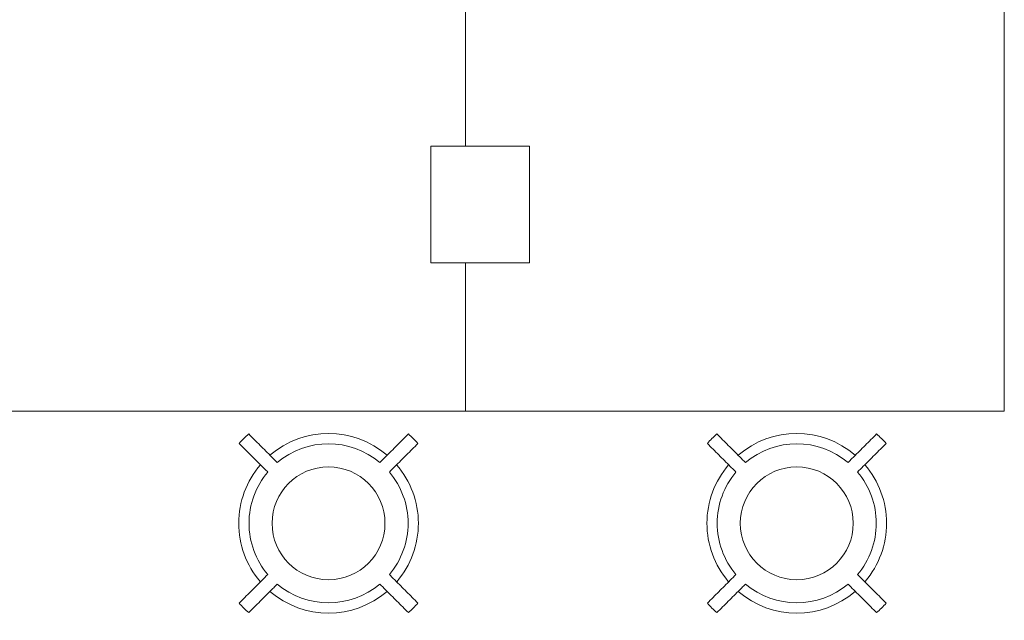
# Model space of a CAD drawing. Header units: millimetres. Extents: x -281 to 121694, y -16481 to 65128.
# Tile 7 of 256: x 13505 to 15697, y 13224 to 14562. Entities that reach past the tile are written whole.
import ezdxf

# ---------------------------------------------------------------- set-up
doc = ezdxf.new("R2010")
doc.units = ezdxf.units.MM
doc.linetypes.add('NLRS_Dash-0_6mm_Space-0_6mm_cpz', pattern=[1.2, 0.6, -0.6])
for name, color, linetype, lineweight in [('A--L$01A__Algemeen', 7, 'Continuous', 5), ('A--L82__LosseGebruikersInvent', 1, 'Continuous', 5), ('A--L8__LosseInventaris', 1, 'Continuous', 5)]:
    doc.layers.add(name, color=color, linetype=linetype, lineweight=lineweight)

# ---------------------------------------------------------------- blocks, each defined once
blk = doc.blocks.new('NLRS_82_FU_UN_lab en spoel tafels_gen_kad - labtafel zonder onderkast dxbxh 900x1500x950-V272-L_80_ 13')
at = {"layer": 'A--L$01A__Algemeen'}
for p, q in [((750, 262.7), (-750, 262.7)), ((-750, 262.7), (-750, -6.9)), ((750, -46.9), (750, 262.7)), ((750, -637.3), (750, -306.9)), ((-750, -346.9), (-750, -637.3)), ((-750, -637.3), (750, -637.3))]:
    blk.add_line(p, q, dxfattribs=at)
blk = doc.blocks.new('NLRS_82_FU_UN_lab en spoel tafels_gen_kad - labtafel zonder onderkast dxbxh 900x1200x950-V273-L_80_ 13')
at = {"layer": 'A--L$01A__Algemeen'}
for p, q in [((-600, 262.7), (-600, -46.9)), ((600, -637.3), (600, 262.7)), ((-600, -306.9), (-600, -637.3)), ((-600, -637.3), (600, -637.3))]:
    blk.add_line(p, q, dxfattribs=at)
blk = doc.blocks.new('NLRS_82_FU_LB_kruk za_emeco_cpz - NLRS_82_FU_LB_kruk za_emeco_cpz_776 hoog-V370-L_80_ 13')
at = {"layer": 'A--L82__LosseGebruikersInvent'}
for radius, start, end in [(266.9, 131.7779, 138.2221), (200, 49.3282, 130.6718), (266.9, 41.7779, 48.2221), (177.1, 49.8587, 130.1413), (200, 139.3153, 180), (177.1, 139.8587, 180), (125.7, 360, 180), (177.1, 360, 40.1413), (200, 360, 40.6847), (200, 180, 220.3199), (125.7, 180, 360), (177.1, 319.8587, 360), (200, 319.6801, 360), (177.1, 180, 220.1413), (200, 229.3282, 310.6718), (177.1, 229.8587, 310.1413), (266.9, 221.7779, 228.2221), (266.9, 311.7779, 318.2221)]:
    blk.add_arc((0, 0), radius, start, end, dxfattribs=at)
for points, knots in [([(-114.2, 135.4), (-118.4, 139.6), (-131.2, 152.4), (-152.4, 173.6), (-169.3, 190.5), (-177.8, 199)], [-1, -1, -1, -1, -0.8, -0.4, 0, 0, 0, 0]), ([(177.8, 199), (173.6, 194.8), (160.8, 182.1), (143.9, 165.1), (129, 150.2), (120.5, 141.8), (116.3, 137.5), (114.2, 135.4)], [-1, -1, -1, -1, -0.8, -0.4, -0.2, -0.1, 0, 0, 0, 0]), ([(-199, 177.8), (-194.8, 173.6), (-182.1, 160.8), (-165.1, 143.9), (-150.2, 129), (-141.8, 120.5), (-137.5, 116.3), (-135.4, 114.2)], [-1, -1, -1, -1, -0.8, -0.4, -0.2, -0.1, 0, 0, 0, 0]), ([(135.4, 114.2), (139.6, 118.4), (152.4, 131.2), (173.6, 152.4), (190.5, 169.3), (199, 177.8)], [-1, -1, -1, -1, -0.8, -0.4, 0, 0, 0, 0]), ([(-135.4, -114.2), (-139.6, -118.4), (-152.4, -131.2), (-173.6, -152.4), (-190.5, -169.3), (-199, -177.8)], [-1, -1, -1, -1, -0.8, -0.4, 0, 0, 0, 0]), ([(199, -177.8), (194.8, -173.6), (182.1, -160.8), (165.1, -143.9), (150.2, -129), (141.8, -120.5), (137.5, -116.3), (135.4, -114.2)], [-1, -1, -1, -1, -0.8, -0.4, -0.2, -0.1, 0, 0, 0, 0]), ([(-177.8, -199), (-173.6, -194.8), (-160.8, -182.1), (-143.9, -165.1), (-129, -150.2), (-120.5, -141.8), (-116.3, -137.5), (-114.2, -135.4)], [-1, -1, -1, -1, -0.8, -0.4, -0.2, -0.1, 0, 0, 0, 0]), ([(114.2, -135.4), (118.4, -139.6), (131.2, -152.4), (152.4, -173.6), (169.3, -190.5), (177.8, -199)], [-1, -1, -1, -1, -0.8, -0.4, 0, 0, 0, 0])]:
    blk.add_open_spline(points, degree=3, knots=knots, dxfattribs=at)
blk = doc.blocks.new('NLRS_82_SE_LB_laboratorium apparaat space reservation_gen_cpz - lab apparaat_tafelniveau-57700857-L_80_ 13')
at = {"layer": 'A--L8__LosseInventaris'}
for p, q in [((110, 130), (-110, 130)), ((-110, 130), (-110, -130)), ((110, -130), (110, 130)), ((-110, -130), (110, -130))]:
    blk.add_line(p, q, dxfattribs=at)
at = {"layer": 'A--L8__LosseInventaris', "linetype": 'NLRS_Dash-0_6mm_Space-0_6mm_cpz'}
for p, q in [((-110, 130), (110, 130)), ((-110, 130), (-110, -130)), ((110, 130), (110, -130)), ((-110, -130), (110, -130))]:
    blk.add_line(p, q, dxfattribs=at)

msp = doc.modelspace()

# ---------------------------------------------------------------- block references
at = {"layer": 'A--L82__LosseGebruikersInvent'}
for name, p in [('NLRS_82_FU_UN_lab en spoel tafels_gen_kad - labtafel zonder onderkast dxbxh 900x1500x950-V272-L_80_ 13', (13746.9, 14326.9)), ('NLRS_82_FU_UN_lab en spoel tafels_gen_kad - labtafel zonder onderkast dxbxh 900x1200x950-V273-L_80_ 13', (15096.9, 14326.9)), ('NLRS_82_FU_LB_kruk za_emeco_cpz - NLRS_82_FU_LB_kruk za_emeco_cpz_776 hoog-V370-L_80_ 13', (14192.3, 13439.8)), ('NLRS_82_FU_LB_kruk za_emeco_cpz - NLRS_82_FU_LB_kruk za_emeco_cpz_776 hoog-V370-L_80_ 13', (15234.8, 13439.8))]:
    msp.add_blockref(name, p, dxfattribs=at)
at = {"layer": 'A--L8__LosseInventaris', "linetype": 'NLRS_Dash-0_6mm_Space-0_6mm_cpz'}
msp.add_blockref('NLRS_82_SE_LB_laboratorium apparaat space reservation_gen_cpz - lab apparaat_tafelniveau-57700857-L_80_ 13', (14530, 14150), dxfattribs=at)

doc.saveas('drawing.dxf')
